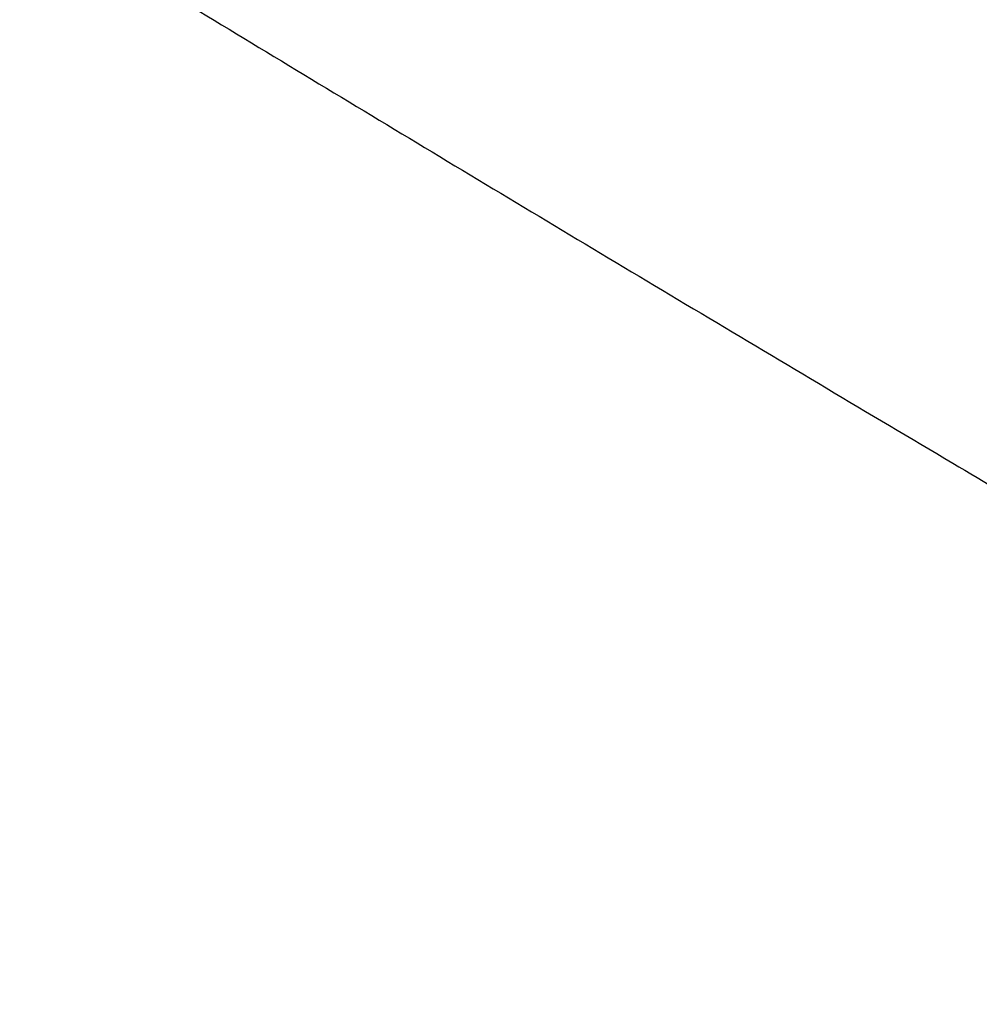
# Model space of a CAD drawing. Header units: millimetres. Extents: x 8 to 587, y 12 to 540.
# Tile 102 of 256: x 521.902 to 522.41, y 138.415 to 138.936. Entities that reach past the tile are written whole.
import ezdxf

# ---------------------------------------------------------------- set-up
doc = ezdxf.new("R2010")
doc.units = ezdxf.units.MM

msp = doc.modelspace()

# ---------------------------------------------------------------- linework, layer by layer
at = {"color": 252, "linetype": 'Continuous', "lineweight": 0}
msp.add_open_spline([(518.69271, 140.1551), (518.68545, 140.18723), (518.67091, 140.25156), (518.65149, 140.34326), (518.63387, 140.43133), (518.61825, 140.51538), (518.60474, 140.59492), (518.59333, 140.67019), (518.58411, 140.7409), (518.57722, 140.80608), (518.57263, 140.86567), (518.57023, 140.92007), (518.57, 140.97005), (518.57195, 141.01568), (518.57611, 141.05685), (518.58248, 141.09376), (518.59107, 141.1264), (518.60356, 141.15921), (518.62122, 141.1897), (518.64564, 141.21544), (518.67481, 141.23305), (518.70876, 141.24287), (518.74732, 141.24522), (518.79059, 141.2405), (518.83849, 141.22904), (518.88607, 141.21286), (518.93178, 141.19421), (518.9887, 141.16829), (519.06548, 141.12885), (519.16627, 141.07138), (519.2762, 141.0043), (519.39504, 140.92845), (519.52283, 140.84449), (519.65869, 140.75362), (519.80031, 140.658), (519.94698, 140.55865), (520.08564, 140.46482), (520.21658, 140.37656), (520.33822, 140.29496), (520.46339, 140.21149), (520.60602, 140.11705), (520.76739, 140.0112), (520.93509, 139.90248), (521.09319, 139.80115), (521.24043, 139.70775), (521.39093, 139.6133), (521.56311, 139.50643), (521.75829, 139.38686), (521.99136, 139.24626), (522.24454, 139.09609), (522.42741, 138.98957), (522.52007, 138.93608), (522.52008, 138.93607)], degree=3, knots=[0, 0, 0, 0, 0.012585, 0.025194, 0.037985, 0.050777, 0.063665, 0.076554, 0.089624, 0.102719, 0.115303, 0.127907, 0.140645, 0.153383, 0.16619, 0.178996, 0.191929, 0.204876, 0.223767, 0.242697, 0.261891, 0.281086, 0.300409, 0.319733, 0.339291, 0.358873, 0.372972, 0.387071, 0.415327, 0.443749, 0.47222, 0.501217, 0.530255, 0.559409, 0.588597, 0.616538, 0.644505, 0.665569, 0.686632, 0.707733, 0.728835, 0.756815, 0.784815, 0.806427, 0.828038, 0.849682, 0.871326, 0.900775, 0.930243, 0.965103, 0.999995, 1, 1, 1, 1], dxfattribs=at)
at = {"color": 7, "linetype": 'Continuous', "lineweight": 30}
msp.add_open_spline([(520.13335, 140.1055), (520.14008, 140.10161), (520.15568, 140.0926), (520.18358, 140.07613), (520.21683, 140.05625), (520.25387, 140.03381), (520.29466, 140.00883), (520.33954, 139.98109), (520.38879, 139.95041), (520.44284, 139.9165), (520.5016, 139.87941), (520.5645, 139.83952), (520.63148, 139.7969), (520.70243, 139.75164), (520.77724, 139.70386), (520.85576, 139.65372), (520.93862, 139.60085), (521.0265, 139.54488), (521.11958, 139.48576), (521.21711, 139.42401), (521.31806, 139.36034), (521.42249, 139.29477), (521.53045, 139.22734), (521.64245, 139.15779), (521.75901, 139.08587), (521.88, 139.0117), (522.00471, 138.93579), (522.1322, 138.85873), (522.26261, 138.78049), (522.38494, 138.70764), (522.49902, 138.64022), (522.62146, 138.56836), (522.75028, 138.49322), (522.84517, 138.43828), (522.88605, 138.41461)], degree=3, knots=[0, 0, 0, 0, 0.015615, 0.036184, 0.057488, 0.079549, 0.102391, 0.126032, 0.150759, 0.177229, 0.204574, 0.232762, 0.261735, 0.29143, 0.321773, 0.352684, 0.384073, 0.416814, 0.451117, 0.485812, 0.52092, 0.556458, 0.59244, 0.628874, 0.666216, 0.704624, 0.743214, 0.782001, 0.821002, 0.860231, 0.890273, 0.919867, 0.965483, 1, 1, 1, 1], dxfattribs=at)

doc.saveas('drawing.dxf')
